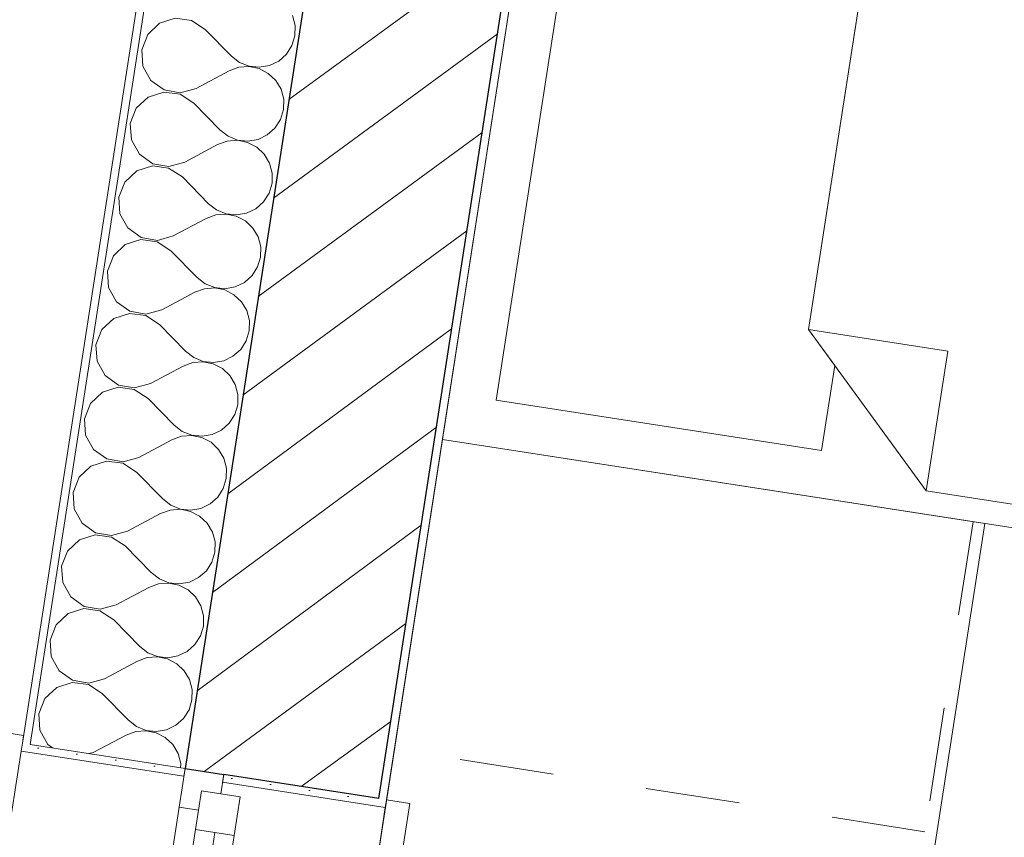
# Model space of a CAD drawing. Header units: metres. Extents: x 5509548 to 5517943, y 5680530 to 5684871.
# Tile 120 of 124: x 5516178.31 to 5516179.56, y 5683293.32 to 5683294.36. Entities that reach past the tile are written whole.
import ezdxf

# ---------------------------------------------------------------- set-up
doc = ezdxf.new("R2010")
doc.units = ezdxf.units.M
doc.linetypes.add('Przerywana', pattern=[240, 120, -120])
for name, color, linetype in [('Nowe_A-Meble-Sypialnia', 7, 'CONTINUOUS'), ('Nowe_A-Posadzki', 7, 'CONTINUOUS'), ('Nowe_A-Ściany-Zewnętrzne', 7, 'CONTINUOUS'), ('Nowe_Okna Archicada', 7, 'CONTINUOUS')]:
    doc.layers.add(name, color=color, linetype=linetype)
for name, color, linetype, lineweight in [('Nowe_A-Meble-Sypialnia_Nr_pióra__4', 7, 'CONTINUOUS', 13), ('Nowe_A-Posadzki_Nr_pióra__89', 7, 'CONTINUOUS', 13), ('Nowe_A-Ściany-Zewnętrzne_Nr_pióra__174', 7, 'CONTINUOUS', 5), ('Nowe_A-Ściany-Zewnętrzne_Nr_pióra__27', 7, 'CONTINUOUS', 25), ('Nowe_A-Ściany-Zewnętrzne_Nr_pióra__47', 7, 'CONTINUOUS', 15), ('Nowe_A-Ściany-Zewnętrzne_Nr_pióra__67', 7, 'CONTINUOUS', 13), ('Nowe_Okna Archicada_Nr_pióra__20', 1, 'CONTINUOUS', 13), ('Nowe_Okna Archicada_Nr_pióra__23', 7, 'CONTINUOUS', 15), ('Nowe_Okna Archicada_Nr_pióra__27', 7, 'CONTINUOUS', 25), ('Nowe_Okna Archicada_Nr_pióra__3', 7, 'CONTINUOUS', 13), ('Nowe_Okna Archicada_Nr_pióra__47', 7, 'CONTINUOUS', 15)]:
    doc.layers.add(name, color=color, linetype=linetype, lineweight=lineweight)
doc.layers.add('Nowe_A-Strefy-Parter_Nr_pióra__94', color=7, linetype='CONTINUOUS', lineweight=13, true_color=0xe4ad2c)
pattern_1 = [(0, (0, 0), (0, 86.60254037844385), [0, -50]), (0, (25, 43.30126941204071), (0, 86.60254037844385), [0, -50])]

# ---------------------------------------------------------------- blocks, each defined once
blk = doc.blocks.new('Strop_4', base_point=(65240.07224493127, -99177.59784355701))
at = {"layer": 'Nowe_A-Posadzki_Nr_pióra__89', "color": 7, "linetype": 'Continuous', "lineweight": 13, "flags": 128}
blk.add_lwpolyline([(65240.07224493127, -99177.59784355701), (65240.07224493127, -116907.597843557), (90770.07224493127, -116907.597843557), (90770.07224493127, -99177.59784355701)], close=True, dxfattribs=at)
blk = doc.blocks.new('*X179')
at = {"layer": 'Nowe_A-Ściany-Zewnętrzne_Nr_pióra__174', "color": 7, "linetype": 'Continuous', "lineweight": 5}
for p, q in [((64973.49788101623, -109034.6063557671), (64968.19847390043, -109022.5842327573)), ((64975.31034016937, -109047.6190476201), (64973.49788101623, -109034.6063557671)), ((64821.03146698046, -109049.0091241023), (64802.3230586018, -109058.3633282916)), ((64841.94358406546, -109048.5743378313), (64821.03146698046, -109049.0091241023)), ((64861.02462588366, -109057.1428571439), (64841.94358406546, -109048.5743378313)), ((64973.49788101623, -109060.6317394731), (64975.31034016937, -109047.6190476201)), ((64802.3230586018, -109058.3633282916), (64789.427959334, -109074.832150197)), ((64861.02462588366, -109057.1428571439), (64899.11986397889, -109085.7142857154)), ((64968.19847390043, -109072.6538624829), (64973.49788101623, -109060.6317394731)), ((64789.427959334, -109074.832150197), (64784.83414969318, -109095.2380952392)), ((64959.81552709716, -109082.7702531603), (64968.19847390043, -109072.6538624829)), ((64899.11986397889, -109085.7142857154), (64910.61749295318, -109092.0719335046)), ((64910.61749295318, -109092.0719335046), (64923.41483563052, -109095.0456816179)), ((64936.53771625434, -109094.4091585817), (64948.98717805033, -109090.2108186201)), ((64948.98717805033, -109090.2108186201), (64959.81552709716, -109082.7702531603)), ((64784.83414969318, -109095.2380952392), (64789.427959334, -109115.6440402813)), ((64861.02462588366, -109133.3333333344), (64899.11986397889, -109104.761904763)), ((64910.61749295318, -109098.4042569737), (64899.11986397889, -109104.761904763)), ((64923.41483563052, -109095.4305088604), (64910.61749295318, -109098.4042569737)), ((64923.41483563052, -109095.0456816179), (64936.53771625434, -109094.4091585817)), ((64936.53771625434, -109096.0670318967), (64923.41483563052, -109095.4305088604)), ((64948.98717805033, -109100.2653718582), (64936.53771625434, -109096.0670318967)), ((64959.81552709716, -109107.7059373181), (64948.98717805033, -109100.2653718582)), ((64789.427959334, -109115.6440402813), (64802.3230586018, -109132.1128621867)), ((64968.19847390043, -109117.8223279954), (64959.81552709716, -109107.7059373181)), ((64973.49788101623, -109129.8444510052), (64968.19847390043, -109117.8223279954)), ((64975.31034016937, -109142.8571428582), (64973.49788101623, -109129.8444510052)), ((64802.3230586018, -109132.1128621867), (64821.03146698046, -109141.467066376)), ((64821.03146698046, -109144.2472193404), (64802.3230586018, -109153.6014235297)), ((64821.03146698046, -109141.467066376), (64841.94358406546, -109141.901852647)), ((64841.94358406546, -109143.8124330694), (64821.03146698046, -109144.2472193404)), ((64841.94358406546, -109141.901852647), (64861.02462588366, -109133.3333333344)), ((64861.02462588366, -109152.380952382), (64841.94358406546, -109143.8124330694)), ((64973.49788101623, -109155.8698347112), (64975.31034016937, -109142.8571428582)), ((64802.3230586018, -109153.6014235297), (64789.427959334, -109170.0702454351)), ((64861.02462588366, -109152.380952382), (64899.11986397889, -109180.9523809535)), ((64968.19847390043, -109167.891957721), (64973.49788101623, -109155.8698347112)), ((64959.81552709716, -109178.0083483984), (64968.19847390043, -109167.891957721)), ((64789.427959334, -109170.0702454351), (64784.83414969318, -109190.4761904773)), ((64899.11986397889, -109180.9523809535), (64910.61749295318, -109187.3100287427)), ((64948.98717805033, -109185.4489138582), (64959.81552709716, -109178.0083483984)), ((64784.83414969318, -109190.4761904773), (64789.427959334, -109210.8821355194)), ((64910.61749295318, -109193.6423522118), (64899.11986397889, -109200.0000000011)), ((64910.61749295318, -109187.3100287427), (64923.41483563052, -109190.283776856)), ((64923.41483563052, -109190.6686040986), (64910.61749295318, -109193.6423522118)), ((64923.41483563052, -109190.283776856), (64936.53771625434, -109189.6472538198)), ((64936.53771625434, -109191.3051271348), (64923.41483563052, -109190.6686040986)), ((64936.53771625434, -109189.6472538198), (64948.98717805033, -109185.4489138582)), ((64948.98717805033, -109195.5034670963), (64936.53771625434, -109191.3051271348)), ((64861.02462588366, -109228.5714285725), (64899.11986397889, -109200.0000000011)), ((64959.81552709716, -109202.9440325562), (64948.98717805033, -109195.5034670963)), ((64968.19847390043, -109213.0604232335), (64959.81552709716, -109202.9440325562)), ((64789.427959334, -109210.8821355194), (64802.3230586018, -109227.3509574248)), ((64973.49788101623, -109225.0825462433), (64968.19847390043, -109213.0604232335)), ((64802.3230586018, -109227.3509574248), (64821.03146698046, -109236.7051616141)), ((64841.94358406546, -109237.1399478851), (64861.02462588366, -109228.5714285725)), ((64975.31034016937, -109238.0952380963), (64973.49788101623, -109225.0825462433)), ((64821.03146698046, -109239.4853145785), (64802.3230586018, -109248.8395187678)), ((64821.03146698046, -109236.7051616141), (64841.94358406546, -109237.1399478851)), ((64841.94358406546, -109239.0505283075), (64821.03146698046, -109239.4853145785)), ((64861.02462588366, -109247.6190476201), (64841.94358406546, -109239.0505283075)), ((64973.49788101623, -109251.1079299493), (64975.31034016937, -109238.0952380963)), ((64802.3230586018, -109248.8395187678), (64789.427959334, -109265.3083406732)), ((64861.02462588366, -109247.6190476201), (64899.11986397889, -109276.1904761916)), ((64968.19847390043, -109263.1300529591), (64973.49788101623, -109251.1079299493)), ((64789.427959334, -109265.3083406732), (64784.83414969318, -109285.7142857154)), ((64959.81552709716, -109273.2464436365), (64968.19847390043, -109263.1300529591)), ((64899.11986397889, -109276.1904761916), (64910.61749295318, -109282.5481239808)), ((64910.61749295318, -109282.5481239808), (64923.41483563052, -109285.5218720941)), ((64936.53771625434, -109284.8853490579), (64948.98717805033, -109280.6870090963)), ((64948.98717805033, -109280.6870090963), (64959.81552709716, -109273.2464436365)), ((64784.83414969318, -109285.7142857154), (64789.427959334, -109306.1202307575)), ((64910.61749295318, -109288.8804474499), (64899.11986397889, -109295.2380952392)), ((64923.41483563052, -109285.9066993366), (64910.61749295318, -109288.8804474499)), ((64923.41483563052, -109285.5218720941), (64936.53771625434, -109284.8853490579)), ((64936.53771625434, -109286.5432223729), (64923.41483563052, -109285.9066993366)), ((64948.98717805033, -109290.7415623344), (64936.53771625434, -109286.5432223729)), ((64959.81552709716, -109298.1821277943), (64948.98717805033, -109290.7415623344)), ((64789.427959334, -109306.1202307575), (64802.3230586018, -109322.5890526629)), ((64861.02462588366, -109323.8095238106), (64899.11986397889, -109295.2380952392)), ((64968.19847390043, -109308.2985184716), (64959.81552709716, -109298.1821277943)), ((64973.49788101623, -109320.3206414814), (64968.19847390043, -109308.2985184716)), ((64802.3230586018, -109322.5890526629), (64821.03146698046, -109331.9432568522)), ((64821.03146698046, -109331.9432568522), (64841.94358406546, -109332.3780431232)), ((64841.94358406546, -109332.3780431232), (64861.02462588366, -109323.8095238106)), ((64975.31034016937, -109333.3333333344), (64973.49788101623, -109320.3206414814)), ((64802.3230586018, -109344.0776140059), (64789.427959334, -109360.5464359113)), ((64821.03146698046, -109334.7234098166), (64802.3230586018, -109344.0776140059)), ((64841.94358406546, -109334.2886235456), (64821.03146698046, -109334.7234098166)), ((64861.02462588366, -109342.8571428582), (64841.94358406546, -109334.2886235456)), ((64861.02462588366, -109342.8571428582), (64899.11986397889, -109371.4285714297)), ((64973.49788101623, -109346.3460251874), (64975.31034016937, -109333.3333333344)), ((64968.19847390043, -109358.3681481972), (64973.49788101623, -109346.3460251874)), ((64789.427959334, -109360.5464359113), (64784.83414969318, -109380.9523809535)), ((64948.98717805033, -109375.9251043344), (64959.81552709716, -109368.4845388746)), ((64959.81552709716, -109368.4845388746), (64968.19847390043, -109358.3681481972)), ((64784.83414969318, -109380.9523809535), (64789.427959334, -109401.3583259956)), ((64899.11986397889, -109371.4285714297), (64910.61749295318, -109377.7862192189)), ((64910.61749295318, -109377.7862192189), (64923.41483563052, -109380.7599673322)), ((64923.41483563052, -109381.1447945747), (64910.61749295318, -109384.118542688)), ((64923.41483563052, -109380.7599673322), (64936.53771625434, -109380.123444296)), ((64936.53771625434, -109381.781317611), (64923.41483563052, -109381.1447945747)), ((64936.53771625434, -109380.123444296), (64948.98717805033, -109375.9251043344)), ((64948.98717805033, -109385.9796575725), (64936.53771625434, -109381.781317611)), ((64861.02462588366, -109419.0476190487), (64899.11986397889, -109390.4761904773)), ((64910.61749295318, -109384.118542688), (64899.11986397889, -109390.4761904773)), ((64959.81552709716, -109393.4202230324), (64948.98717805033, -109385.9796575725)), ((64968.19847390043, -109403.5366137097), (64959.81552709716, -109393.4202230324)), ((64789.427959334, -109401.3583259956), (64802.3230586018, -109417.827147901)), ((64973.49788101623, -109415.5587367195), (64968.19847390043, -109403.5366137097)), ((64802.3230586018, -109417.827147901), (64821.03146698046, -109427.1813520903)), ((64841.94358406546, -109427.6161383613), (64861.02462588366, -109419.0476190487)), ((64975.31034016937, -109428.5714285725), (64973.49788101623, -109415.5587367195)), ((64821.03146698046, -109429.9615050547), (64802.3230586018, -109439.315709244)), ((64821.03146698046, -109427.1813520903), (64841.94358406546, -109427.6161383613)), ((64841.94358406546, -109429.5267187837), (64821.03146698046, -109429.9615050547)), ((64861.02462588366, -109438.0952380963), (64841.94358406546, -109429.5267187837)), ((64973.49788101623, -109441.5841204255), (64975.31034016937, -109428.5714285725)), ((64802.3230586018, -109439.315709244), (64789.427959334, -109455.7845311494)), ((64861.02462588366, -109438.0952380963), (64899.11986397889, -109466.6666666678)), ((64968.19847390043, -109453.6062434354), (64973.49788101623, -109441.5841204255)), ((64789.427959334, -109455.7845311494), (64784.83414969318, -109476.1904761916)), ((64959.81552709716, -109463.7226341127), (64968.19847390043, -109453.6062434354)), ((64899.11986397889, -109466.6666666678), (64910.61749295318, -109473.024314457)), ((64948.98717805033, -109471.1631995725), (64959.81552709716, -109463.7226341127)), ((64784.83414969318, -109476.1904761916), (64789.427959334, -109496.5964212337)), ((64910.61749295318, -109479.3566379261), (64899.11986397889, -109485.7142857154)), ((64910.61749295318, -109473.024314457), (64923.41483563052, -109475.9980625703)), ((64923.41483563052, -109476.3828898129), (64910.61749295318, -109479.3566379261)), ((64923.41483563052, -109475.9980625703), (64936.53771625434, -109475.3615395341)), ((64936.53771625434, -109477.0194128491), (64923.41483563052, -109476.3828898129)), ((64936.53771625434, -109475.3615395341), (64948.98717805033, -109471.1631995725)), ((64948.98717805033, -109481.2177528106), (64936.53771625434, -109477.0194128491)), ((64959.81552709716, -109488.6583182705), (64948.98717805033, -109481.2177528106)), ((64861.02462588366, -109514.2857142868), (64899.11986397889, -109485.7142857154)), ((64968.19847390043, -109498.7747089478), (64959.81552709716, -109488.6583182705)), ((64789.427959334, -109496.5964212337), (64802.3230586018, -109513.0652431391)), ((64973.49788101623, -109510.7968319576), (64968.19847390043, -109498.7747089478)), ((64802.3230586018, -109513.0652431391), (64821.03146698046, -109522.4194473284)), ((64841.94358406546, -109522.8542335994), (64861.02462588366, -109514.2857142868)), ((64975.31034016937, -109523.8095238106), (64973.49788101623, -109510.7968319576)), ((64821.03146698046, -109525.1996002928), (64802.3230586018, -109534.5538044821)), ((64821.03146698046, -109522.4194473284), (64841.94358406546, -109522.8542335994)), ((64841.94358406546, -109524.7648140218), (64821.03146698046, -109525.1996002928)), ((64861.02462588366, -109533.3333333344), (64841.94358406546, -109524.7648140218)), ((64861.02462588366, -109533.3333333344), (64899.11986397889, -109561.9047619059)), ((64973.49788101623, -109536.8222156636), (64975.31034016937, -109523.8095238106)), ((64802.3230586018, -109534.5538044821), (64789.427959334, -109551.0226263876)), ((64968.19847390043, -109548.8443386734), (64973.49788101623, -109536.8222156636)), ((64789.427959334, -109551.0226263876), (64784.83414969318, -109571.4285714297)), ((64959.81552709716, -109558.9607293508), (64968.19847390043, -109548.8443386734)), ((64784.83414969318, -109571.4285714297), (64789.427959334, -109591.8345164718)), ((64899.11986397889, -109561.9047619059), (64910.61749295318, -109568.2624096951)), ((64910.61749295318, -109568.2624096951), (64923.41483563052, -109571.2361578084)), ((64923.41483563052, -109571.2361578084), (64936.53771625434, -109570.5996347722)), ((64936.53771625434, -109570.5996347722), (64948.98717805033, -109566.4012948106)), ((64948.98717805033, -109566.4012948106), (64959.81552709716, -109558.9607293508)), ((64861.02462588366, -109609.5238095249), (64899.11986397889, -109580.9523809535)), ((64910.61749295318, -109574.5947331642), (64899.11986397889, -109580.9523809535)), ((64923.41483563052, -109571.620985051), (64910.61749295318, -109574.5947331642)), ((64936.53771625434, -109572.2575080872), (64923.41483563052, -109571.620985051)), ((64948.98717805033, -109576.4558480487), (64936.53771625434, -109572.2575080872)), ((64959.81552709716, -109583.8964135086), (64948.98717805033, -109576.4558480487)), ((64968.19847390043, -109594.0128041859), (64959.81552709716, -109583.8964135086)), ((64789.427959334, -109591.8345164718), (64802.3230586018, -109608.3033383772)), ((64973.49788101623, -109606.0349271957), (64968.19847390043, -109594.0128041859)), ((64802.3230586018, -109608.3033383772), (64821.03146698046, -109617.6575425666)), ((64975.31034016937, -109619.0476190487), (64973.49788101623, -109606.0349271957)), ((64821.03146698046, -109620.4376955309), (64802.3230586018, -109629.7918997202)), ((64821.03146698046, -109617.6575425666), (64841.94358406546, -109618.0923288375)), ((64841.94358406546, -109620.0029092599), (64821.03146698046, -109620.4376955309)), ((64841.94358406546, -109618.0923288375), (64861.02462588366, -109609.5238095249)), ((64861.02462588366, -109628.5714285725), (64841.94358406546, -109620.0029092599)), ((64973.49788101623, -109632.0603109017), (64975.31034016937, -109619.0476190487)), ((64802.3230586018, -109629.7918997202), (64789.427959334, -109646.2607216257)), ((64861.02462588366, -109628.5714285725), (64899.11986397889, -109657.142857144)), ((64968.19847390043, -109644.0824339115), (64973.49788101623, -109632.0603109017)), ((64789.427959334, -109646.2607216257), (64784.83414969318, -109666.6666666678)), ((64959.81552709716, -109654.1988245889), (64968.19847390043, -109644.0824339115)), ((64899.11986397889, -109657.142857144), (64910.61749295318, -109663.5005049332)), ((64948.98717805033, -109661.6393900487), (64959.81552709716, -109654.1988245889)), ((64784.83414969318, -109666.6666666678), (64789.427959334, -109687.0726117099)), ((64910.61749295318, -109669.8328284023), (64899.11986397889, -109676.1904761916)), ((64910.61749295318, -109663.5005049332), (64923.41483563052, -109666.4742530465)), ((64923.41483563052, -109666.8590802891), (64910.61749295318, -109669.8328284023)), ((64923.41483563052, -109666.4742530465), (64936.53771625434, -109665.8377300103)), ((64936.53771625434, -109667.4956033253), (64923.41483563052, -109666.8590802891)), ((64936.53771625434, -109665.8377300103), (64948.98717805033, -109661.6393900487)), ((64948.98717805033, -109671.6939432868), (64936.53771625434, -109667.4956033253)), ((64959.81552709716, -109679.1345087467), (64948.98717805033, -109671.6939432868)), ((64861.02462588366, -109704.761904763), (64899.11986397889, -109676.1904761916)), ((64968.19847390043, -109689.250899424), (64959.81552709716, -109679.1345087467)), ((64789.427959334, -109687.0726117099), (64802.3230586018, -109703.5414336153)), ((64973.49788101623, -109701.2730224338), (64968.19847390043, -109689.250899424)), ((64802.3230586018, -109703.5414336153), (64821.03146698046, -109712.8956378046)), ((64841.94358406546, -109713.3304240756), (64861.02462588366, -109704.761904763)), ((64975.31034016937, -109714.2857142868), (64973.49788101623, -109701.2730224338)), ((64821.03146698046, -109715.675790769), (64802.3230586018, -109725.0299949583)), ((64821.03146698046, -109712.8956378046), (64841.94358406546, -109713.3304240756)), ((64841.94358406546, -109715.241004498), (64821.03146698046, -109715.675790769)), ((64861.02462588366, -109723.8095238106), (64841.94358406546, -109715.241004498)), ((64973.49788101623, -109727.2984061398), (64975.31034016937, -109714.2857142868)), ((64802.3230586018, -109725.0299949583), (64789.427959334, -109741.4988168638)), ((64861.02462588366, -109723.8095238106), (64899.11986397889, -109752.3809523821)), ((64968.19847390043, -109739.3205291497), (64973.49788101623, -109727.2984061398)), ((64789.427959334, -109741.4988168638), (64784.83414969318, -109761.9047619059)), ((64959.81552709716, -109749.436919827), (64968.19847390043, -109739.3205291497)), ((64899.11986397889, -109752.3809523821), (64910.61749295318, -109758.7386001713)), ((64910.61749295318, -109758.7386001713), (64923.41483563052, -109761.7123482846)), ((64936.53771625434, -109761.0758252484), (64948.98717805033, -109756.8774852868)), ((64948.98717805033, -109756.8774852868), (64959.81552709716, -109749.436919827)), ((64784.83414969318, -109761.9047619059), (64789.427959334, -109782.310706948)), ((64861.02462588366, -109800.0000000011), (64899.11986397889, -109771.4285714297)), ((64910.61749295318, -109765.0709236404), (64899.11986397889, -109771.4285714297)), ((64923.41483563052, -109762.0971755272), (64910.61749295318, -109765.0709236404)), ((64923.41483563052, -109761.7123482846), (64936.53771625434, -109761.0758252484)), ((64936.53771625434, -109762.7336985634), (64923.41483563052, -109762.0971755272)), ((64948.98717805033, -109766.9320385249), (64936.53771625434, -109762.7336985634)), ((64959.81552709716, -109774.3726039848), (64948.98717805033, -109766.9320385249)), ((64789.427959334, -109782.310706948), (64802.3230586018, -109798.7795288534)), ((64968.19847390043, -109784.4889946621), (64959.81552709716, -109774.3726039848)), ((64973.49788101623, -109796.5111176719), (64968.19847390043, -109784.4889946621)), ((64975.31034016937, -109809.5238095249), (64973.49788101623, -109796.5111176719)), ((64802.3230586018, -109798.7795288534), (64821.03146698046, -109808.1337330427)), ((64821.03146698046, -109808.1337330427), (64841.94358406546, -109808.5685193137)), ((64841.94358406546, -109808.5685193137), (64861.02462588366, -109800.0000000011)), ((64973.49788101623, -109822.5365013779), (64975.31034016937, -109809.5238095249)), ((64802.3230586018, -109820.2680901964), (64789.427959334, -109836.7369121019)), ((64821.03146698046, -109810.9138860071), (64802.3230586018, -109820.2680901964)), ((64841.94358406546, -109810.4790997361), (64821.03146698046, -109810.9138860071)), ((64861.02462588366, -109819.0476190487), (64841.94358406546, -109810.4790997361)), ((64861.02462588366, -109819.0476190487), (64899.11986397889, -109847.6190476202)), ((64968.19847390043, -109834.5586243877), (64973.49788101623, -109822.5365013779)), ((64959.81552709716, -109844.6750150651), (64968.19847390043, -109834.5586243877)), ((64789.427959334, -109836.7369121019), (64784.83414969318, -109857.142857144)), ((64899.11986397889, -109847.6190476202), (64910.61749295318, -109853.9766954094)), ((64948.98717805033, -109852.1155805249), (64959.81552709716, -109844.6750150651)), ((64784.83414969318, -109857.142857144), (64789.427959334, -109877.5488021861)), ((64910.61749295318, -109860.3090188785), (64899.11986397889, -109866.6666666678)), ((64910.61749295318, -109853.9766954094), (64923.41483563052, -109856.9504435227)), ((64923.41483563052, -109857.3352707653), (64910.61749295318, -109860.3090188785)), ((64923.41483563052, -109856.9504435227), (64936.53771625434, -109856.3139204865)), ((64936.53771625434, -109857.9717938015), (64923.41483563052, -109857.3352707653)), ((64936.53771625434, -109856.3139204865), (64948.98717805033, -109852.1155805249)), ((64948.98717805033, -109862.170133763), (64936.53771625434, -109857.9717938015)), ((64861.02462588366, -109895.2380952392), (64899.11986397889, -109866.6666666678)), ((64959.81552709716, -109869.6106992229), (64948.98717805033, -109862.170133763)), ((64968.19847390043, -109879.7270899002), (64959.81552709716, -109869.6106992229)), ((64789.427959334, -109877.5488021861), (64802.3230586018, -109894.0176240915)), ((64973.49788101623, -109891.74921291), (64968.19847390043, -109879.7270899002)), ((64802.3230586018, -109894.0176240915), (64821.03146698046, -109903.3718282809)), ((64841.94358406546, -109903.8066145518), (64861.02462588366, -109895.2380952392)), ((64975.31034016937, -109904.761904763), (64973.49788101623, -109891.74921291)), ((64821.03146698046, -109906.1519812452), (64802.3230586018, -109915.5061854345)), ((64821.03146698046, -109903.3718282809), (64841.94358406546, -109903.8066145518)), ((64841.94358406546, -109905.7171949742), (64821.03146698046, -109906.1519812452)), ((64861.02462588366, -109914.2857142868), (64841.94358406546, -109905.7171949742)), ((64973.49788101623, -109917.774596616), (64975.31034016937, -109904.761904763)), ((64802.3230586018, -109915.5061854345), (64789.427959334, -109931.97500734)), ((64861.02462588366, -109914.2857142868), (64899.11986397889, -109942.8571428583)), ((64968.19847390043, -109929.7967196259), (64973.49788101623, -109917.774596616)), ((64789.427959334, -109931.97500734), (64784.83414969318, -109952.3809523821)), ((64959.81552709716, -109939.9131103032), (64968.19847390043, -109929.7967196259)), ((64899.11986397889, -109942.8571428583), (64910.61749295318, -109949.2147906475)), ((64936.53771625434, -109951.5520157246), (64948.98717805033, -109947.353675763)), ((64948.98717805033, -109947.353675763), (64959.81552709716, -109939.9131103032)), ((64784.83414969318, -109952.3809523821), (64789.427959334, -109972.7868974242)), ((64910.61749295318, -109955.5471141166), (64899.11986397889, -109961.9047619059)), ((64910.61749295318, -109949.2147906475), (64923.41483563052, -109952.1885387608)), ((64923.41483563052, -109952.5733660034), (64910.61749295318, -109955.5471141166)), ((64923.41483563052, -109952.1885387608), (64936.53771625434, -109951.5520157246)), ((64936.53771625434, -109953.2098890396), (64923.41483563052, -109952.5733660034)), ((64948.98717805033, -109957.4082290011), (64936.53771625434, -109953.2098890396)), ((64959.81552709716, -109964.848794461), (64948.98717805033, -109957.4082290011)), ((64789.427959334, -109972.7868974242), (64802.3230586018, -109989.2557193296)), ((64861.02462588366, -109990.4761904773), (64899.11986397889, -109961.9047619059)), ((64968.19847390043, -109974.9651851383), (64959.81552709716, -109964.848794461)), ((64973.49788101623, -109986.9873081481), (64968.19847390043, -109974.9651851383)), ((64802.3230586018, -109989.2557193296), (64809.00342439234, -109992.5959022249)), ((64856.30428774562, -109992.5959022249), (64861.02462588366, -109990.4761904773)), ((64974.27906816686, -109992.5959022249), (64973.49788101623, -109986.9873081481))]:
    blk.add_line(p, q, dxfattribs=at)
blk = doc.blocks.new('WSC Okno dwuskrzydłowe 26')
at = {"layer": 'Nowe_Okna Archicada_Nr_pióra__20', "color": 1, "linetype": 'Continuous', "lineweight": 13}
for p, q in [((0, 150), (-18.2737854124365, 51.68607033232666)), ((0, 150), (76.00711874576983, 85.01940366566)), ((200, 0), (-200, 0)), ((-200, 0), (-200, -100)), ((200, -100), (200, 0)), ((-200, -100), (200, -100))]:
    blk.add_line(p, q, dxfattribs=at)
for centre, start, end in [((-282.8427124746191, 50), 340.5287793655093, 19.47122063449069), ((282.8427124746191, -150), 160.5287793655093, 199.4712206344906)]:
    blk.add_arc(centre, 300.0000000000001, start, end, dxfattribs=at)
at = {"layer": 'Nowe_Okna Archicada_Nr_pióra__23', "color": 7, "linetype": 'Continuous', "lineweight": 15}
for p, q in [((-875, 25.00000000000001), (-825, 25.00000000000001)), ((-875, -25), (-875, 25.00000000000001)), ((-825, 25.00000000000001), (-825, -25)), ((-825, 25.00000000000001), (250.0000000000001, 25.00000000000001)), ((250.0000000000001, -25), (250.0000000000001, 25.00000000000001)), ((250.0000000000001, 25.00000000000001), (300.0000000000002, 25.00000000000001)), ((300.0000000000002, 25.00000000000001), (300.0000000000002, -25)), ((300.0000000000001, 25.00000000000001), (350.0000000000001, 25.00000000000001)), ((300.0000000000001, -25), (300.0000000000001, 25.00000000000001)), ((350.0000000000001, 25.00000000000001), (350.0000000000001, -25)), ((350.0000000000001, 25.00000000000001), (825.0000000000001, 25.00000000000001)), ((825.0000000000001, -25), (825.0000000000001, 25.00000000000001)), ((825.0000000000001, 25.00000000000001), (875, 25.00000000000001)), ((875, 25.00000000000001), (875, -25)), ((-900, 0), (-875, 0)), ((-875, 0), (-875, -25)), ((-825, 0), (250.0000000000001, 0)), ((350.0000000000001, 0), (825.0000000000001, 0)), ((875.0000000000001, -25), (875.0000000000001, 0)), ((875.0000000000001, 0), (900.0000000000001, 0)), ((-875, -25), (-850, -25)), ((-825, -25), (-875, -25)), ((-850, -25), (-850, -50)), ((250.0000000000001, -25), (-825, -25)), ((300.0000000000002, -25), (250.0000000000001, -25)), ((350.0000000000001, -25), (300.0000000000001, -25)), ((825.0000000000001, -25), (350.0000000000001, -25)), ((875, -25), (825.0000000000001, -25)), ((850.0000000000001, -50), (850.0000000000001, -25)), ((850.0000000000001, -25), (875.0000000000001, -25)), ((-850, -50), (-900, -50)), ((900.0000000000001, -50), (850.0000000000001, -50))]:
    blk.add_line(p, q, dxfattribs=at)
at = {"layer": 'Nowe_Okna Archicada_Nr_pióra__27', "color": 7, "linetype": 'Continuous', "lineweight": 25}
for p, q in [((-900, -50), (-900, 0)), ((-900, -50), (-900, 0)), ((900, -50), (900, 0)), ((900, -50), (900, 0))]:
    blk.add_line(p, q, dxfattribs=at)
at = {"layer": 'Nowe_Okna Archicada_Nr_pióra__3', "color": 7, "linetype": 'Continuous', "lineweight": 13}
for p, q in [((-900, 210), (-900, 240.0000000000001)), ((-900, 240.0000000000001), (900, 240.0000000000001)), ((900, 240.0000000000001), (900, 210)), ((-825, 25.00000000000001), (250.0000000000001, 25.00000000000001)), ((350.0000000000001, 25.00000000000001), (825.0000000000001, 25.00000000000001)), ((300.0000000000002, -50), (-850, -50)), ((850.0000000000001, -50), (300.0000000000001, -50)), ((-910, -260), (-910, -290.0000000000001)), ((910, -290.0000000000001), (910, -260)), ((-910, -290.0000000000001), (910, -290.0000000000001))]:
    blk.add_line(p, q, dxfattribs=at)
at = {"layer": 'Nowe_Okna Archicada_Nr_pióra__3', "color": 7, "linetype": 'Przerywana', "lineweight": 13}
for p, q in [((-890, 210), (890, 210)), ((-890, -260), (890, -260))]:
    blk.add_line(p, q, dxfattribs=at)
at = {"layer": 'Nowe_Okna Archicada_Nr_pióra__47', "color": 7, "linetype": 'Continuous', "lineweight": 15}
for p, q in [((-900, 210), (-889.9999999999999, 210)), ((-889.9999999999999, 8.326672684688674e-14), (-889.9999999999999, 210)), ((900, 210), (889.9999999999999, 210)), ((889.9999999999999, 8.326672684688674e-14), (889.9999999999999, 210)), ((-889.9999999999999, -49.99999999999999), (-889.9999999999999, -260)), ((889.9999999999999, -49.99999999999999), (889.9999999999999, -260)), ((-900, -260), (-910, -260)), ((-900, -260), (-889.9999999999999, -260)), ((900, -260), (889.9999999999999, -260)), ((900, -260), (910, -260))]:
    blk.add_line(p, q, dxfattribs=at)
blk = doc.blocks.new('Ściana_50', base_point=(65105.07224493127, -99042.597843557))
at = {"layer": 'Nowe_A-Ściany-Zewnętrzne', "linetype": 'Continuous', "lineweight": 0, "true_color": 0x000000}
h = blk.add_hatch(dxfattribs=at)
h.set_pattern_fill('Tynk', color=18, style=0, pattern_type=2)
h.set_pattern_definition(pattern_1)
h.paths.add_polyline_path([(64770.07224493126, -109992.5959231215), (64780.07225161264, -109992.5959231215), (64780.07225161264, -107392.595858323), (64770.07224493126, -107392.595858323)])
h = blk.add_hatch(dxfattribs=at)
h.set_pattern_fill('Bloczki_ceramiczne', color=18, style=0, pattern_type=2)
h.set_pattern_definition([(45, (0, 0), (-63.63960862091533, 63.63960862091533), [])])
h.paths.add_polyline_path([(64980.07225728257, -109992.5958511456), (65030.07224983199, -109992.5958511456), (65230.07224066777, -109992.5958511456), (65230.07224066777, -108617.5958496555), (64980.07225728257, -108617.5958496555)])
h = blk.add_hatch(dxfattribs=at)
h.set_pattern_fill('Tynk', color=18, style=0, pattern_type=2)
h.set_pattern_definition(pattern_1)
h.paths.add_polyline_path([(65230.07224493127, -109992.5958496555), (65240.07224493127, -109992.5958496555), (65240.07224493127, -108627.5958496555), (65230.07224493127, -108627.5958496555)])
h = blk.add_hatch(dxfattribs=at)
h.set_pattern_fill('Tynk', color=18, style=0, pattern_type=2)
h.set_pattern_definition(pattern_1)
h.paths.add_polyline_path([(64770.07224493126, -109992.5958496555), (64770.07224493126, -110002.5958496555), (64980.07224493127, -110002.5958496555), (64980.07224493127, -109992.5958496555), (64780.07224493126, -109992.5958496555)])
h = blk.add_hatch(dxfattribs=at)
h.set_pattern_fill('Tynk', color=18, style=0, pattern_type=2)
h.set_pattern_definition(pattern_1)
h.paths.add_polyline_path([(65240.07224493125, -110002.5958496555), (65240.07224493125, -109992.5958496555), (65230.07224493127, -109992.5958496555), (65030.07224493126, -109992.5958496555), (65030.07224493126, -110002.5958496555)])
at = {"layer": 'Nowe_A-Ściany-Zewnętrzne_Nr_pióra__27', "color": 7, "linetype": 'Continuous', "lineweight": 25}
for p, q in [((64980.07225491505, -108617.5958496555), (64980.07225491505, -109992.5958511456)), ((65230.07224835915, -109992.5958494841), (65230.07226884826, -108627.5958260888)), ((64980.07224493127, -109992.5958496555), (65030.07224493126, -109992.5958496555)), ((65230.07224493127, -109992.5958496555), (65030.07224493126, -109992.5958496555))]:
    blk.add_line(p, q, dxfattribs=at)
at = {"layer": 'Nowe_A-Ściany-Zewnętrzne_Nr_pióra__47', "color": 7, "linetype": 'Continuous', "lineweight": 15}
for p, q in [((64770.07224493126, -109992.5958496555), (64770.07224493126, -109982.5958496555)), ((64770.07224493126, -109992.5958496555), (64770.07224493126, -110002.5958496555)), ((64980.07224493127, -109992.5958496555), (64980.07224493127, -110002.5958496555)), ((65030.07224493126, -109992.5958496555), (65030.07224493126, -110002.5958496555)), ((65240.07224493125, -109992.5958496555), (65240.07224493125, -110002.5958496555)), ((64980.07224493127, -110002.5958496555), (64770.07224493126, -110002.5958496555)), ((65030.07224493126, -110002.5958496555), (65240.07224493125, -110002.5958496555))]:
    blk.add_line(p, q, dxfattribs=at)
at = {"layer": 'Nowe_A-Ściany-Zewnętrzne_Nr_pióra__47', "color": 7, "linetype": 'Continuous', "lineweight": 15, "flags": 128}
for points in [[(64770.07224493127, -107392.5959156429), (64770.07224493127, -109992.5958375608)], [(65240.07224493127, -109992.595865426), (65240.07224493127, -108627.5958496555)]]:
    blk.add_lwpolyline(points, dxfattribs=at)
at = {"layer": 'Nowe_A-Ściany-Zewnętrzne_Nr_pióra__67', "color": 7, "linetype": 'Continuous', "lineweight": 13}
for p, q in [((64780.07225152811, -107392.5958594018), (64780.07225152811, -109992.5959022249)), ((64780.07224493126, -109992.5958496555), (64980.07224493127, -109992.5958496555))]:
    blk.add_line(p, q, dxfattribs=at)
at = {"layer": 'Nowe_A-Ściany-Zewnętrzne', "color": 7, "lineweight": 25}
blk.add_blockref('*X179', (0, 0), dxfattribs=at)
at = {"layer": 'Nowe_Okna Archicada', "color": 7, "linetype": 'Continuous', "lineweight": 13, "xscale": -1, "zscale": 1000, "rotation": 270}
blk.add_blockref('WSC Okno dwuskrzydłowe 26', (65030.07224493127, -110892.5958496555), dxfattribs=at)
blk = doc.blocks.new('Biurko prostokątne 27')
at = {"layer": 'Nowe_A-Meble-Sypialnia_Nr_pióra__4', "color": 7, "linetype": 'Przerywana', "lineweight": 13}
for p, q in [((0, 684.9999999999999), (400, 684.9999999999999)), ((400, 684.9999999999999), (400, 0))]:
    blk.add_line(p, q, dxfattribs=at)
at = {"layer": 'Nowe_A-Meble-Sypialnia_Nr_pióra__4', "color": 7, "linetype": 'Continuous', "lineweight": 13, "flags": 128}
blk.add_lwpolyline([(0, 0), (1400, 0), (1400, 700), (0, 700)], close=True, dxfattribs=at)
blk = doc.blocks.new('Łóżko 01 27')
at = {"layer": 'Nowe_A-Meble-Sypialnia_Nr_pióra__4', "color": 7, "linetype": 'Continuous', "lineweight": 13}
for p, q in [((900, 2000), (0, 2000)), ((900, 0), (900, 2000)), ((690, 1560), (690, 1380)), ((870, 1380), (690, 1380))]:
    blk.add_line(p, q, dxfattribs=at)
at = {"layer": 'Nowe_A-Meble-Sypialnia_Nr_pióra__4', "color": 7, "linetype": 'Continuous', "lineweight": 13, "flags": 128}
for points in [[(690, 1560), (730, 1520), (840.0000000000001, 1520), (840.0000000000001, 1940), (60, 1940), (60, 1560)], [(30, 30), (870, 30), (870, 1380), (690, 1560), (30, 1560)]]:
    blk.add_lwpolyline(points, close=True, dxfattribs=at)

msp = doc.modelspace()

# ---------------------------------------------------------------- linework, layer by layer
at = {"layer": 'Nowe_A-Strefy-Parter_Nr_pióra__94', "color": 42, "linetype": 'Continuous', "lineweight": 13, "true_color": 0xe4ad2c, "flags": 128}
msp.add_lwpolyline([(5516181.258172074, 5683294.363103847), (5516178.98529564, 5683294.715619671), (5516178.336199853, 5683290.530518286), (5516180.609033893, 5683290.178009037), (5516180.884882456, 5683291.95672947), (5516180.905574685, 5683292.09014442)], close=True, dxfattribs=at)

# ---------------------------------------------------------------- block references
at = {"layer": 'Nowe_A-Meble-Sypialnia', "color": 7, "linetype": 'Continuous', "lineweight": 13, "yscale": 0.001}
for name, p, xscale, rotation in [('Łóżko 01 27', (5516180.961666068, 5683294.409090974), -0.0009999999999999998, 81.18385189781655), ('Biurko prostokątne 27', (5516178.847356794, 5683293.82624711), 0.001, 261.1838518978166)]:
    msp.add_blockref(name, p, dxfattribs=dict(at, xscale=xscale, rotation=rotation))
at = {"layer": 'Nowe_A-Posadzki', "color": 7, "linetype": 'Continuous', "lineweight": 13, "xscale": 0.001, "yscale": 0.001, "zscale": 0.001, "rotation": 351.1838518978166}
msp.add_blockref('Strop_4', (5516180.43364342, 5683304.05396808), dxfattribs=at)
at = {"layer": 'Nowe_A-Ściany-Zewnętrzne', "color": 7, "lineweight": 25, "xscale": 0.001, "yscale": 0.001, "zscale": 0.001, "rotation": 351.1838518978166}
msp.add_blockref('Ściana_50', (5516180.320929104, 5683304.208063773), dxfattribs=at)

doc.saveas('drawing.dxf')
